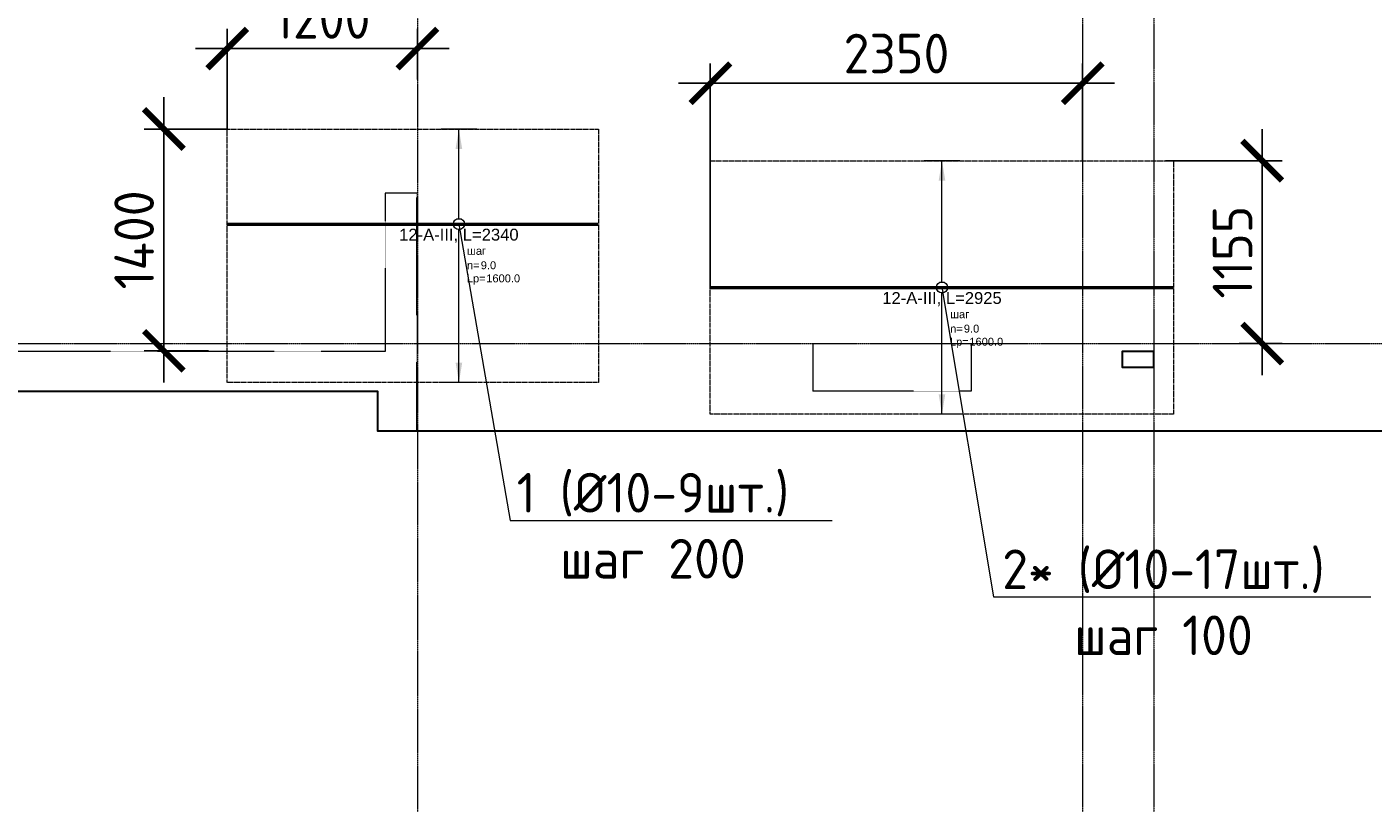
# Model space of a CAD drawing. Header units: millimetres. Extents: x -386473 to 311666, y -59273 to 291770.
# Tile 58 of 132: x 7949 to 16447, y 12096 to 16996. Entities that reach past the tile are written whole.
import ezdxf
from ezdxf import colors
from ezdxf.entities.mleader import LeaderData, LeaderLine
from ezdxf.enums import TextEntityAlignment as Align
from ezdxf.math import Vec2, Vec3

# ---------------------------------------------------------------- set-up
doc = ezdxf.new("R2010")
doc.units = ezdxf.units.MM
doc.set_wipeout_variables(frame=1)
for name, pattern in [('01 Штриховая _4 мм_', [6, 3.5, -2.5]), ('______5', [1100, 800, -100, 100, -100]), ('DASHED', [7, 5, -2, 0]), ('GOST2.303 4', [7, 5, -2, 0]), ('осевая', [50.8, 31.75, -6.35, 6.35, -6.35])]:
    doc.linetypes.add(name, pattern=pattern)
for name, color, linetype, lineweight in [('АрмСтер', 2, 'Continuous', 50), ('контур распр. стерхней', 2, 'GOST2.303 4', 20), ('Оси', 40, '______5', 18), ('Перекрытие ж_бетон', 1, 'Continuous', 30), ('подоснова', 151, 'Continuous', 5), ('РАЗМЕРЫ', 1, 'Continuous', 9), ('Э_отверстия', 2, 'Continuous', 100)]:
    doc.layers.add(name, color=color, linetype=linetype, lineweight=lineweight)
doc.layers.add('АрмСтер_атрибуты', color=2, linetype='Continuous', lineweight=0, plot=False)
doc.layers.add('Колонна_ бетон', color=7, linetype='Continuous', lineweight=50, true_color=0xb4b496)
doc.styles.add('GOST-2.304_Type-B', font='GOST_Common.ttf')
doc.styles.get("Standard").update_dxf_attribs({"font": 'arial.ttf'})
doc.styles.add('Аннотативный', font='arial.ttf')
doc.dimstyles.new('СПДС', dxfattribs={"dimscale": 100, "dimtxt": 2.5, "dimasz": 2.5, "dimexe": 1.25, "dimexo": 0, "dimtad": 1, "dimdec": 0, "dimtxsty": 'GOST-2.304_Type-B', "dimblk": 'ARCHTICK', "dimcen": 2.5, "dimdle": 2, "dimadec": 0, "dimazin": 2, "dimtfac": 0.75, "dimtdec": 0, "dimtmove": 1, "dimatfit": 3, "dimfxl": 1, "dimtolj": 1, "dimarcsym": 1})

# ---------------------------------------------------------------- blocks, each defined once
blk = doc.blocks.new('оси2')
at = {"layer": 'Оси', "color": 16, "linetype": 'осевая', "lineweight": 0, "ltscale": 0.25, "transparency": 33554687}
for p, q in [((987745.5, 5465.4), (987745.5, -20739.3)), ((991945.5, 4955.2), (991945.5, -20287.7)), ((992395.5, 4955.2), (992395.5, -20293.6)), ((979200, -14692.9), (1032582.1, -14692.9))]:
    blk.add_line(p, q, dxfattribs=at)
blk = doc.blocks.new('_None')
blk = doc.blocks.new('*U455')
at = {"layer": 'РАЗМЕРЫ'}
for p, q in [((112.5, 800), (-112.5, 800)), ((112.5, -800), (-112.5, -800))]:
    blk.add_line(p, q, dxfattribs=at)
at = {"layer": 'РАЗМЕРЫ', "ltscale": 15}
blk.add_line((0, -800), (0, 800), dxfattribs=at)
at = {"layer": 'РАЗМЕРЫ'}
for points in [[(0, 800), (20.9, 674.8), (-20.9, 674.8)], [(0, -800), (20.9, -674.8), (-20.9, -674.8)]]:
    blk.add_solid(points, dxfattribs=at)
at = {"layer": 'АрмСтер_атрибуты', "color": 215, "ltscale": 15, "style": 'Аннотативный'}
for s, p in [('шаг', (51.4, -194.2)), ('n=', (51.4, -285.1)), ('Lр=', (50.2, -367.8))]:
    blk.add_text(s, height=50, dxfattribs=at).set_placement(p)
at = {"layer": 'АрмСтер_атрибуты', "style": 'Аннотативный', "flags": 8}
blk.add_attdef('ПОЗ', (110, 29.6), '', height=75, dxfattribs=at)
at = {"layer": 'АрмСтер_атрибуты', "color": 215, "style": 'Аннотативный'}
for tag, p, flags in [('ШАГ', (190.9, -194.2), 10), ('КОЛ', (138, -285.1), 8), ('ШИРИНА', (172.9, -367.8), 8)]:
    blk.add_attdef(tag, p, '', height=50, dxfattribs=dict(at, flags=flags))
at = {"layer": 'АрмСтер_атрибуты', "flags": 9}
for tag, p in [('МАССА', (-1033.5, -610.5)), ('ОБОЗНАЧЕНИЕ', (-1033.5, -724.4))]:
    blk.add_attdef(tag, p, '', height=75, dxfattribs=at)
at = {"linetype": 'Continuous', "lineweight": 0}
blk.add_wipeout([(35, 0), (28.3, 20.6), (10.8, 33.3), (-10.8, 33.3), (-28.3, 20.6), (-35, 0), (-28.3, -20.6), (-10.8, -33.3), (10.8, -33.3), (28.3, -20.6)], dxfattribs=at)
at = {"color": 0, "linetype": 'ByBlock', "lineweight": -2, "ltscale": 100}
blk.add_line((-1462.5, 0), (1462.5, 0), dxfattribs=at)
at = {"layer": 'РАЗМЕРЫ'}
blk.add_circle((0, 0), 35, dxfattribs=at)
at = {"layer": 'АрмСтер_атрибуты', "style": 'Аннотативный', "flags": 8}
blk.add_attdef('НАИМЕНОВАНИЕ', text='', height=75, dxfattribs=at).set_placement((0, -29.3), align=Align.TOP_CENTER)
blk = doc.blocks.new('*U67')
at = {"layer": 'РАЗМЕРЫ'}
for p, q in [((112.5, 600), (-112.5, 600)), ((112.5, -1000), (-112.5, -1000))]:
    blk.add_line(p, q, dxfattribs=at)
at = {"layer": 'РАЗМЕРЫ', "ltscale": 15}
blk.add_line((0, -1000), (0, 600), dxfattribs=at)
at = {"layer": 'РАЗМЕРЫ'}
for points in [[(0, 600), (20.9, 474.8), (-20.9, 474.8)], [(0, -1000), (20.9, -874.8), (-20.9, -874.8)]]:
    blk.add_solid(points, dxfattribs=at)
at = {"layer": 'АрмСтер_атрибуты', "color": 215, "ltscale": 15, "style": 'Аннотативный'}
for s, p in [('шаг', (51.4, -194.2)), ('n=', (51.4, -285.1)), ('Lр=', (50.2, -367.8))]:
    blk.add_text(s, height=50, dxfattribs=at).set_placement(p)
at = {"layer": 'АрмСтер_атрибуты', "style": 'Аннотативный', "flags": 8}
blk.add_attdef('ПОЗ', (110, 29.6), '', height=75, dxfattribs=at)
at = {"layer": 'АрмСтер_атрибуты', "color": 215, "style": 'Аннотативный'}
for tag, p, flags in [('ШАГ', (190.9, -194.2), 10), ('КОЛ', (138, -285.1), 8), ('ШИРИНА', (172.9, -367.8), 8)]:
    blk.add_attdef(tag, p, '', height=50, dxfattribs=dict(at, flags=flags))
at = {"layer": 'АрмСтер_атрибуты', "flags": 9}
for tag, p in [('МАССА', (-1033.5, -410.5)), ('ОБОЗНАЧЕНИЕ', (-1033.5, -524.4))]:
    blk.add_attdef(tag, p, '', height=75, dxfattribs=at)
at = {"linetype": 'Continuous', "lineweight": 0}
blk.add_wipeout([(35, 0), (28.3, 20.6), (10.8, 33.3), (-10.8, 33.3), (-28.3, 20.6), (-35, 0), (-28.3, -20.6), (-10.8, -33.3), (10.8, -33.3), (28.3, -20.6)], dxfattribs=at)
at = {"color": 0, "linetype": 'ByBlock', "lineweight": -2, "ltscale": 100}
blk.add_line((-1462.5, 0), (877.5, 0), dxfattribs=at)
at = {"layer": 'РАЗМЕРЫ'}
blk.add_circle((0, 0), 35, dxfattribs=at)
at = {"layer": 'АрмСтер_атрибуты', "style": 'Аннотативный', "flags": 8}
blk.add_attdef('НАИМЕНОВАНИЕ', text='', height=75, dxfattribs=at).set_placement((0, -29.3), align=Align.TOP_CENTER)
blk = doc.blocks.new('_ArchTick')
at = {"color": 0, "linetype": 'ByBlock', "const_width": 0.15}
blk.add_lwpolyline([(-0.5, -0.5), (0.5, 0.5)], dxfattribs=at)
blk = doc.blocks.new('*D117')
at = {"layer": 'DEFPOINTS', "color": 0, "transparency": 16777216}
for p in [(9213.6, 16859), (10414, 16663.2), (9213.6, 16351.3)]:
    blk.add_point(p, dxfattribs=at)
at = {"layer": 'РАЗМЕРЫ', "color": 0, "lineweight": -2, "transparency": 16777216}
for p, q in [((9213.6, 16351.3), (9213.6, 16984)), ((10414, 16663.2), (10414, 16984)), ((10614, 16859), (9013.6, 16859))]:
    blk.add_line(p, q, dxfattribs=at)
at = {"layer": 'РАЗМЕРЫ', "color": 0, "lineweight": -2, "transparency": 16777216, "xscale": 250, "yscale": 250, "zscale": 250, "rotation": 180}
blk.add_blockref('_ArchTick', (9213.6, 16859), dxfattribs=at)
at = {"layer": 'РАЗМЕРЫ', "color": 0, "lineweight": -2, "transparency": 16777216, "xscale": 250, "yscale": 250, "zscale": 250}
blk.add_blockref('_ArchTick', (10414, 16859), dxfattribs=at)
at = {"layer": 'РАЗМЕРЫ', "color": 0, "lineweight": 0, "transparency": 16777216, "insert": (9813.8, 17046.5), "char_height": 250, "attachment_point": 5, "style": 'GOST-2.304_Type-B'}
blk.add_mtext('\\A1;1200', dxfattribs=at)
blk = doc.blocks.new('*D116')
at = {"layer": 'DEFPOINTS', "color": 0, "transparency": 16777216}
for p in [(9213.6, 16351.3), (8813.6, 14951.3), (9095.4, 14951.3)]:
    blk.add_point(p, dxfattribs=at)
at = {"layer": 'РАЗМЕРЫ', "color": 0, "lineweight": -2, "transparency": 16777216}
for p, q in [((8813.6, 16551.3), (8813.6, 14751.3)), ((9213.6, 16351.3), (8688.6, 16351.3)), ((9095.4, 14951.3), (8688.6, 14951.3))]:
    blk.add_line(p, q, dxfattribs=at)
at = {"layer": 'РАЗМЕРЫ', "color": 0, "lineweight": -2, "transparency": 16777216, "xscale": 250, "yscale": 250, "zscale": 250}
for p, rotation in [((8813.6, 16351.3), 90), ((8813.6, 14951.3), 270)]:
    blk.add_blockref('_ArchTick', p, dxfattribs=dict(at, rotation=rotation))
at = {"layer": 'РАЗМЕРЫ', "color": 0, "lineweight": 0, "transparency": 16777216, "insert": (8626.1, 15651.3), "char_height": 250, "attachment_point": 5, "rotation": 90, "style": 'GOST-2.304_Type-B'}
blk.add_mtext('\\A1;1400', dxfattribs=at)
blk = doc.blocks.new('*D164')
at = {"layer": 'DEFPOINTS', "color": 0, "transparency": 16777216}
for p in [(15137, 16151.3), (15601.2, 14996.4, 160), (15747.4, 14996.4)]:
    blk.add_point(p, dxfattribs=at)
at = {"layer": 'РАЗМЕРЫ', "color": 0, "lineweight": -2, "transparency": 16777216}
for p, q in [((15747.4, 16351.3), (15747.4, 14796.4)), ((15137, 16151.3), (15872.4, 16151.3)), ((15601.2, 14996.4), (15872.4, 14996.4))]:
    blk.add_line(p, q, dxfattribs=at)
at = {"layer": 'РАЗМЕРЫ', "color": 0, "lineweight": -2, "transparency": 16777216, "xscale": 250, "yscale": 250, "zscale": 250}
for p, rotation in [((15747.4, 16151.3), 90), ((15747.4, 14996.4), 270)]:
    blk.add_blockref('_ArchTick', p, dxfattribs=dict(at, rotation=rotation))
at = {"layer": 'РАЗМЕРЫ', "color": 0, "lineweight": 0, "transparency": 16777216, "insert": (15559.9, 15573.8), "char_height": 250, "attachment_point": 5, "rotation": 90, "style": 'GOST-2.304_Type-B'}
blk.add_mtext('\\A1;1155', dxfattribs=at)
blk = doc.blocks.new('стены подвала')
at = {"layer": 'Колонна_ бетон', "color": 252, "linetype": 'DASHED', "lineweight": 0, "ltscale": 0.3, "true_color": 0x939598, "transparency": 33554687}
for p, q in [((-193797.4, -25675.4, 160), (-193997.4, -25675.4, 160)), ((-193997.4, -25675.4, 160), (-193997.4, -26675.4, 160)), ((-193997.4, -25675.4, 160), (-193997.4, -25675.4, 160)), ((-193797.4, -27175.4, 160), (-193797.4, -25675.4, 160)), ((-193797.4, -25675.4, 160), (-193797.4, -25675.4, 160)), ((-193997.4, -26675.4, 160), (-197897.4, -26675.4, 160)), ((-193997.4, -26675.4, 160), (-193997.4, -26675.4, 160)), ((-191297.4, -26625.4, 160), (-191297.4, -26925.4, 160)), ((-191297.4, -26625.4, 160), (-190297.4, -26625.4, 160)), ((-190297.4, -26625.4, 160), (-190297.4, -26925.4, 160)), ((-198147.4, -26925.4, 160), (-194047.4, -26925.4, 160)), ((-194047.4, -26925.4, 160), (-194047.4, -27175.4, 160)), ((-194047.4, -26925.4, 160), (-194047.4, -26925.4, 160)), ((-190297.4, -26925.4, 160), (-191297.4, -26925.4, 160)), ((-193797.4, -27175.4, 160), (-194047.4, -27175.4, 160)), ((-194047.4, -27175.4, 160), (-194047.4, -27175.4, 160)), ((-193797.4, -27175.4, 160), (-193797.4, -27175.4, 160))]:
    blk.add_line(p, q, dxfattribs=at)
blk = doc.blocks.new('отверстия')
at = {"layer": 'Э_отверстия', "color": 5, "lineweight": 30}
blk.add_lwpolyline([(-183896.9, 74992.8), (-184096.9, 74992.8), (-184096.9, 74892.8), (-183896.9, 74892.8)], close=True, dxfattribs=at)
blk = doc.blocks.new('*D399')
at = {"layer": 'DEFPOINTS', "color": 0, "transparency": 16777216}
for p in [(14613.8, 16640.2), (14613.8, 16150.4, 160), (12263.3, 15351.3)]:
    blk.add_point(p, dxfattribs=at)
at = {"layer": 'РАЗМЕРЫ', "color": 0, "lineweight": -2, "transparency": 16777216}
for p, q in [((12263.3, 15351.3), (12263.3, 16765.2)), ((14613.8, 16150.4), (14613.8, 16765.2)), ((12063.3, 16640.2), (14813.8, 16640.2))]:
    blk.add_line(p, q, dxfattribs=at)
at = {"layer": 'РАЗМЕРЫ', "color": 0, "lineweight": -2, "transparency": 16777216, "xscale": 250, "yscale": 250, "zscale": 250, "rotation": 180}
blk.add_blockref('_ArchTick', (12263.3, 16640.2), dxfattribs=at)
at = {"layer": 'РАЗМЕРЫ', "color": 0, "lineweight": -2, "transparency": 16777216, "xscale": 250, "yscale": 250, "zscale": 250}
blk.add_blockref('_ArchTick', (14613.8, 16640.2), dxfattribs=at)
at = {"layer": 'РАЗМЕРЫ', "color": 0, "lineweight": 0, "transparency": 16777216, "insert": (13438.5, 16827.7), "char_height": 250, "attachment_point": 5, "style": 'GOST-2.304_Type-B'}
blk.add_mtext('\\A1;2350', dxfattribs=at)

msp = doc.modelspace()

# ---------------------------------------------------------------- linework, layer by layer
at = {"layer": 'контур распр. стерхней', "linetype": '01 Штриховая _4 мм_'}
for points in [[(11558.1, 14751.3), (9213.6, 14751.3), (9213.6, 16351.3), (11558.2, 16351.3)], [(15188.3, 14551.3), (12263.3, 14551.3), (12263.3, 16151.3), (15188.3, 16151.3)]]:
    msp.add_lwpolyline(points, close=True, dxfattribs=at)
at = {"layer": 'Перекрытие ж_бетон'}
msp.add_lwpolyline([(6063.2, 14696.4), (10163.2, 14696.4), (10163.2, 14446.4), (46963.2, 14446.4), (46963.2, 14696.4), (53363.2, 14696.4), (53363.2, 31596.4), (5813.4, 31596.4), (5813.4, 17596.4), (6063.2, 17596.4), (6063.2, 14696.4)], dxfattribs=at)

# ---------------------------------------------------------------- block references
at = {"layer": 'РАЗМЕРЫ'}
msp.add_blockref('оси2', (-977331.7, 29689.3, 160), dxfattribs=at)

# ---------------------------------------------------------------- leaders
at = {"layer": 'подоснова', "color": 3, "ltscale": 0.3}
ml = msp.add_multileader_mtext('Standard', dxfattribs=at)
ml.set_content('2* (%%C10-17шт.)\\Pшаг 100', color=3, style='GOST-2.304_Type-B')
ml.set_leader_properties(color=256, linetype='ByLayer', lineweight=15)
ml.set_arrow_properties(name='NONE')
ml.build(insert=Vec2(0, 0))
ml.multileader.update_dxf_attribs({"text_left_attachment_type": 6, "text_right_attachment_type": 6, "dogleg_length": 0.1, "arrow_head_size": 18})
ctx = ml.context
ctx.base_point, ctx.char_height, ctx.arrow_head_size, ctx.landing_gap_size, ctx.plane_origin = Vec3(14650.5, 17997.1, 360), 250, 18, 20, Vec3(5685.2, 23105.4, 360)
ctx.left_attachment, ctx.right_attachment, ctx.text_align_type = 6, 6, 1
notes = []
notes.append((ctx, [(0, (1, 1, 0), (14650.4, 17997.1, 360), (1, 0), 0.1, [(0, [(14325.8, 20251.3, 360)], 0, [])])]))
ctx.mtext.insert, ctx.mtext.alignment, ctx.mtext.flow_direction = Vec3(15723.9, 18297.1, 360), 2, 5
for ctx, leaders in notes:
    for number, flags, end, landing, length, lines in leaders:
        leader = LeaderData()
        leader.index, (leader.has_last_leader_line, leader.has_dogleg_vector, leader.attachment_direction) = number, flags
        leader.last_leader_point, leader.dogleg_vector, leader.dogleg_length = Vec3(end), Vec3(landing), length
        for number, points, colour, breaks in lines:
            line = LeaderLine()
            line.index, line.vertices, line.color, line.breaks = number, Vec3.list(points), colors.encode_raw_color(colour), breaks
            leader.lines.append(line)
        ctx.leaders.append(leader)

# ---------------------------------------------------------------- next in the draw order: block references
at = {"layer": 'АрмСтер', "ltscale": 15}
ref = msp.add_blockref('*U67', (10676.1, 15751.3), dxfattribs=at)
ref.add_attrib('НАИМЕНОВАНИЕ', '12-A-III, L=2340', dxfattribs={"layer": 'АрмСтер_атрибуты', "height": 75, "style": 'Аннотативный', "flags": 8}).set_placement((10676.1, 15721.9), align=Align.TOP_CENTER)
ref.add_attrib('КОЛ', '9.0', (10814.2, 15466.1), dxfattribs={"layer": 'АрмСтер_атрибуты', "color": 215, "height": 50, "style": 'Аннотативный', "flags": 8})
ref.add_attrib('ШИРИНА', '1600.0', (10849, 15383.5), dxfattribs={"layer": 'АрмСтер_атрибуты', "color": 215, "height": 50, "style": 'Аннотативный', "flags": 8})
ref = msp.add_blockref('*U455', (13725.8, 15351.3), dxfattribs=at)
ref.add_attrib('НАИМЕНОВАНИЕ', '12-A-III, L=2925', dxfattribs={"layer": 'АрмСтер_атрибуты', "height": 75, "style": 'Аннотативный', "flags": 8}).set_placement((13725.8, 15321.9), align=Align.TOP_CENTER)
ref.add_attrib('КОЛ', '9.0', (13863.9, 15066.1), dxfattribs={"layer": 'АрмСтер_атрибуты', "color": 215, "height": 50, "style": 'Аннотативный', "flags": 8})
ref.add_attrib('ШИРИНА', '1600.0', (13898.7, 14983.5), dxfattribs={"layer": 'АрмСтер_атрибуты', "color": 215, "height": 50, "style": 'Аннотативный', "flags": 8})

# ---------------------------------------------------------------- next in the draw order: block references
at = {"layer": 'РАЗМЕРЫ'}
msp.add_blockref('стены подвала', (204207.7, 41621.8), dxfattribs=at)
at = {"layer": 'РАЗМЕРЫ', "color": 6}
msp.add_blockref('отверстия', (198960.1, -60045.9, 160), dxfattribs=at)

# ---------------------------------------------------------------- next in the draw order: dimensions: what is measured, and where the dimension line sits
at = {"layer": 'РАЗМЕРЫ', "color": 1, "lineweight": 0}
for base, p1, p2, picture, middle in [((9213.6, 16859), (10414, 16663.2), (9213.6, 16351.3), '*D117', (9813.8, 17046.5)), ((14613.7815, 16640.2369), (12263.3039, 15351.251), (14613.7815, 16150.3638, 160), '*D399', (13438.5427, 16827.7369))]:
    dim = msp.add_linear_dim(base=base, p1=p1, p2=p2, dimstyle='СПДС', dxfattribs=at)
    dim.commit()
    dim.dimension.update_dxf_attribs({"geometry": picture, "text_midpoint": middle})
for base, p1, p2, picture, middle in [((8813.6, 14951.3), (9213.6, 16351.3), (9095.4, 14951.3), '*D116', (8626.1, 15651.3)), ((15747.4, 14996.4), (15137, 16151.3), (15601.2, 14996.4, 160), '*D164', (15559.9, 15573.8))]:
    dim = msp.add_linear_dim(base=base, p1=p1, p2=p2, angle=90, dimstyle='СПДС', dxfattribs=at)
    dim.commit()
    dim.dimension.update_dxf_attribs({"geometry": picture, "text_midpoint": middle})

# ---------------------------------------------------------------- next in the draw order: leaders
at = {"layer": 'подоснова', "color": 3, "ltscale": 0.3}
ml = msp.add_multileader_mtext('Standard', dxfattribs=at)
ml.set_content('1 (%%C10-9шт.)\\Pшаг 200', color=3, style='GOST-2.304_Type-B')
ml.set_leader_properties(color=256, linetype='ByLayer', lineweight=15)
ml.set_arrow_properties(name='NONE')
ml.build(insert=Vec2(0, 0))
ml.multileader.update_dxf_attribs({"text_left_attachment_type": 6, "text_right_attachment_type": 6, "dogleg_length": 0.1, "arrow_head_size": 18})
ctx = ml.context
ctx.base_point, ctx.char_height, ctx.arrow_head_size, ctx.landing_gap_size, ctx.plane_origin = Vec3(11000.8, 13880.3), 250, 18, 20, Vec3(2035.5, 18605.4)
ctx.left_attachment, ctx.right_attachment, ctx.text_align_type = 6, 6, 1
notes = []
notes.append((ctx, [(0, (1, 1, 0), (11000.7, 13880.3), (1, 0), 0.1, [(0, [(10676.1, 15751.3)], 0, [])])]))
ctx.mtext.insert, ctx.mtext.alignment, ctx.mtext.flow_direction = Vec3(11901.1, 14180.3), 2, 5
ml = msp.add_multileader_mtext('Standard', dxfattribs=at)
ml.set_content('2* (%%C10-17шт.)\\Pшаг 100', color=3, style='GOST-2.304_Type-B')
ml.set_leader_properties(color=256, linetype='ByLayer', lineweight=15)
ml.set_arrow_properties(name='NONE')
ml.build(insert=Vec2(0, 0))
ml.multileader.update_dxf_attribs({"text_left_attachment_type": 6, "text_right_attachment_type": 6, "dogleg_length": 0.1, "arrow_head_size": 18})
ctx = ml.context
ctx.base_point, ctx.char_height, ctx.arrow_head_size, ctx.landing_gap_size, ctx.plane_origin = Vec3(14050.5, 13397.1, 360), 250, 18, 20, Vec3(5085.2, 18505.4, 360)
ctx.left_attachment, ctx.right_attachment, ctx.text_align_type = 6, 6, 1
notes.append((ctx, [(0, (1, 1, 0), (14050.4, 13397.1, 360), (1, 0), 0.1, [(0, [(13725.8, 15351.3, 360)], 0, [])])]))
ctx.mtext.insert, ctx.mtext.alignment, ctx.mtext.flow_direction = Vec3(15123.9, 13697.1, 360), 2, 5
for ctx, leaders in notes:
    for number, flags, end, landing, length, lines in leaders:
        leader = LeaderData()
        leader.index, (leader.has_last_leader_line, leader.has_dogleg_vector, leader.attachment_direction) = number, flags
        leader.last_leader_point, leader.dogleg_vector, leader.dogleg_length = Vec3(end), Vec3(landing), length
        for number, points, colour, breaks in lines:
            line = LeaderLine()
            line.index, line.vertices, line.color, line.breaks = number, Vec3.list(points), colors.encode_raw_color(colour), breaks
            leader.lines.append(line)
        ctx.leaders.append(leader)

doc.saveas('drawing.dxf')
